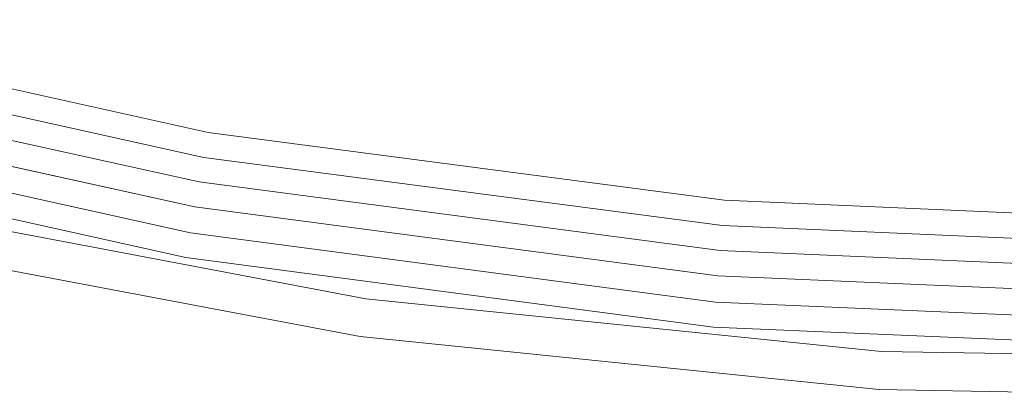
# Model space of a CAD drawing. Header units: millimetres. Extents: x -121 to 130, y -124 to 124.
# Tile 9 of 41: x -24 to -5, y -121 to -113. Entities that reach past the tile are written whole.
import ezdxf

# ---------------------------------------------------------------- set-up
doc = ezdxf.new("R2010")
doc.units = ezdxf.units.MM
doc.header["$LTSCALE"] = 25.4
doc.layers.add('Lighting-Moving Light', color=7, linetype='Continuous', lineweight=5, true_color=0x000000)

# ---------------------------------------------------------------- blocks, each defined once
blk = doc.blocks.new('Group-2-1')
at = {"layer": 'Lighting-Moving Light', "color": 7, "linetype": 'Continuous', "lineweight": 5, "transparency": 33554687}
for points, invisible_edges in [([(-38535.087, 5600.953, -578.305), (-38525.101, 5598.739, -578.305), (-38525.273, 5597.764, -677.305), (-38535.344, 5599.997, -677.305)], 10), ([(-38525.108, 5598.699, -578.103), (-38535.098, 5600.914, -578.103), (-38535.102, 5600.896, -578.065), (-38525.111, 5598.681, -578.065)], 15), ([(-38525.105, 5598.714, -578.141), (-38535.094, 5600.928, -578.141), (-38535.098, 5600.914, -578.103), (-38525.108, 5598.699, -578.103)], 15), ([(-38525.103, 5598.725, -578.181), (-38535.091, 5600.939, -578.181), (-38535.094, 5600.928, -578.141), (-38525.105, 5598.714, -578.141)], 15), ([(-38525.102, 5598.733, -578.222), (-38535.089, 5600.947, -578.222), (-38535.091, 5600.939, -578.181), (-38525.103, 5598.725, -578.181)], 15), ([(-38525.101, 5598.738, -578.263), (-38535.088, 5600.952, -578.263), (-38535.089, 5600.947, -578.222), (-38525.102, 5598.733, -578.222)], 15), ([(-38525.101, 5598.739, -578.305), (-38535.087, 5600.953, -578.305), (-38535.088, 5600.952, -578.263), (-38525.101, 5598.738, -578.263)], 14), ([(-38525.14, 5598.517, -577.882), (-38535.146, 5600.736, -577.882), (-38535.155, 5600.701, -577.861), (-38525.146, 5598.482, -577.861)], 15), ([(-38525.134, 5598.551, -577.907), (-38535.137, 5600.768, -577.907), (-38535.146, 5600.736, -577.882), (-38525.14, 5598.517, -577.882)], 15), ([(-38525.128, 5598.582, -577.934), (-38535.129, 5600.799, -577.934), (-38535.137, 5600.768, -577.907), (-38525.134, 5598.551, -577.907)], 15), ([(-38525.123, 5598.611, -577.963), (-38535.121, 5600.827, -577.963), (-38535.129, 5600.799, -577.934), (-38525.128, 5598.582, -577.934)], 15), ([(-38525.119, 5598.637, -577.995), (-38535.114, 5600.853, -577.995), (-38535.121, 5600.827, -577.963), (-38525.123, 5598.611, -577.963)], 15), ([(-38525.114, 5598.66, -578.029), (-38535.108, 5600.876, -578.029), (-38535.114, 5600.853, -577.995), (-38525.119, 5598.637, -577.995)], 15), ([(-38525.111, 5598.681, -578.065), (-38535.102, 5600.896, -578.065), (-38535.108, 5600.876, -578.029), (-38525.114, 5598.66, -578.029)], 15), ([(-38525.173, 5598.328, -577.807), (-38535.195, 5600.55, -577.807), (-38535.206, 5600.51, -577.802), (-38525.18, 5598.287, -577.802)], 15), ([(-38525.166, 5598.368, -577.815), (-38535.185, 5600.589, -577.815), (-38535.195, 5600.55, -577.807), (-38525.173, 5598.328, -577.807)], 15), ([(-38525.159, 5598.407, -577.827), (-38535.174, 5600.628, -577.827), (-38535.185, 5600.589, -577.815), (-38525.166, 5598.368, -577.815)], 15), ([(-38525.152, 5598.446, -577.843), (-38535.164, 5600.665, -577.843), (-38535.174, 5600.628, -577.827), (-38525.159, 5598.407, -577.827)], 15), ([(-38525.146, 5598.482, -577.861), (-38535.155, 5600.701, -577.861), (-38535.164, 5600.665, -577.843), (-38525.152, 5598.446, -577.843)], 15), ([(-38525.18, 5598.287, -577.802), (-38535.206, 5600.51, -577.802), (-38535.217, 5600.47, -577.8), (-38525.187, 5598.247, -577.8)], 11), ([(-38532.011, 5597.36, -577.8), (-38522.006, 5595.469, -577.8), (-38525.187, 5598.247, -577.8), (-38535.217, 5600.47, -577.8)], 10), ([(-38525.284, 5597.696, -677.553), (-38535.361, 5599.93, -677.553), (-38535.356, 5599.95, -677.515), (-38525.281, 5597.716, -677.515)], 15), ([(-38525.281, 5597.716, -677.515), (-38535.356, 5599.95, -677.515), (-38535.352, 5599.966, -677.475), (-38525.278, 5597.733, -677.475)], 15), ([(-38525.278, 5597.733, -677.475), (-38535.352, 5599.966, -677.475), (-38535.348, 5599.979, -677.433), (-38525.276, 5597.746, -677.433)], 15), ([(-38525.276, 5597.746, -677.433), (-38535.348, 5599.979, -677.433), (-38535.346, 5599.989, -677.391), (-38525.274, 5597.756, -677.391)], 15), ([(-38525.274, 5597.756, -677.391), (-38535.346, 5599.989, -677.391), (-38535.344, 5599.994, -677.348), (-38525.273, 5597.762, -677.348)], 15), ([(-38525.273, 5597.762, -677.348), (-38535.344, 5599.994, -677.348), (-38535.344, 5599.997, -677.305), (-38525.273, 5597.764, -677.305)], 11), ([(-38525.323, 5597.478, -677.754), (-38535.419, 5599.717, -677.754), (-38535.409, 5599.754, -677.734), (-38525.316, 5597.516, -677.734)], 15), ([(-38525.316, 5597.516, -677.734), (-38535.409, 5599.754, -677.734), (-38535.399, 5599.789, -677.711), (-38525.31, 5597.552, -677.711)], 15), ([(-38525.31, 5597.552, -677.711), (-38535.399, 5599.789, -677.711), (-38535.39, 5599.823, -677.684), (-38525.304, 5597.586, -677.684)], 15), ([(-38525.304, 5597.586, -677.684), (-38535.39, 5599.823, -677.684), (-38535.382, 5599.854, -677.655), (-38525.298, 5597.618, -677.655)], 15), ([(-38525.298, 5597.618, -677.655), (-38535.382, 5599.854, -677.655), (-38535.374, 5599.882, -677.624), (-38525.293, 5597.647, -677.624)], 15), ([(-38525.293, 5597.647, -677.624), (-38535.374, 5599.882, -677.624), (-38535.367, 5599.908, -677.589), (-38525.289, 5597.673, -677.589)], 15), ([(-38525.289, 5597.673, -677.589), (-38535.367, 5599.908, -677.589), (-38535.361, 5599.93, -677.553), (-38525.284, 5597.696, -677.553)], 15), ([(-38525.352, 5597.314, -677.798), (-38535.462, 5599.556, -677.798), (-38535.451, 5599.597, -677.793), (-38525.344, 5597.357, -677.793)], 15), ([(-38525.344, 5597.357, -677.793), (-38535.451, 5599.597, -677.793), (-38535.44, 5599.638, -677.783), (-38525.337, 5597.398, -677.783)], 15), ([(-38525.337, 5597.398, -677.783), (-38535.44, 5599.638, -677.783), (-38535.429, 5599.678, -677.77), (-38525.33, 5597.439, -677.77)], 15), ([(-38525.33, 5597.439, -677.77), (-38535.429, 5599.678, -677.77), (-38535.419, 5599.717, -677.754), (-38525.323, 5597.478, -677.754)], 15), ([(-38525.449, 5596.762, -677.8), (-38535.607, 5599.014, -677.8), (-38535.473, 5599.514, -677.8), (-38525.359, 5597.272, -677.8)], 10), ([(-38525.359, 5597.272, -677.8), (-38535.473, 5599.514, -677.8), (-38535.462, 5599.556, -677.798), (-38525.352, 5597.314, -677.798)], 14), ([(-38525.457, 5596.72, -677.798), (-38535.618, 5598.973, -677.798), (-38535.607, 5599.014, -677.8), (-38525.449, 5596.762, -677.8)], 11), ([(-38525.491, 5596.523, -677.733), (-38535.67, 5598.779, -677.733), (-38535.66, 5598.815, -677.752), (-38525.485, 5596.56, -677.752)], 15), ([(-38525.485, 5596.56, -677.752), (-38535.66, 5598.815, -677.752), (-38535.65, 5598.853, -677.769), (-38525.478, 5596.598, -677.769)], 15), ([(-38525.478, 5596.598, -677.769), (-38535.65, 5598.853, -677.769), (-38535.639, 5598.892, -677.782), (-38525.471, 5596.638, -677.782)], 15), ([(-38525.471, 5596.638, -677.782), (-38535.639, 5598.892, -677.782), (-38535.629, 5598.932, -677.792), (-38525.464, 5596.679, -677.792)], 15), ([(-38525.464, 5596.679, -677.792), (-38535.629, 5598.932, -677.792), (-38535.618, 5598.973, -677.798), (-38525.457, 5596.72, -677.798)], 15), ([(-38525.526, 5596.326, -677.518), (-38535.721, 5598.586, -677.518), (-38535.716, 5598.606, -677.555), (-38525.523, 5596.346, -677.555)], 15), ([(-38525.523, 5596.346, -677.555), (-38535.716, 5598.606, -677.555), (-38535.71, 5598.628, -677.591), (-38525.519, 5596.369, -677.591)], 15), ([(-38525.519, 5596.369, -677.591), (-38535.71, 5598.628, -677.591), (-38535.703, 5598.653, -677.624), (-38525.514, 5596.394, -677.624)], 15), ([(-38525.514, 5596.394, -677.624), (-38535.703, 5598.653, -677.624), (-38535.696, 5598.681, -677.655), (-38525.509, 5596.423, -677.655)], 15), ([(-38525.509, 5596.423, -677.655), (-38535.696, 5598.681, -677.655), (-38535.688, 5598.712, -677.684), (-38525.504, 5596.454, -677.684)], 15), ([(-38525.504, 5596.454, -677.684), (-38535.688, 5598.712, -677.684), (-38535.679, 5598.744, -677.71), (-38525.498, 5596.487, -677.71)], 15), ([(-38525.498, 5596.487, -677.71), (-38535.679, 5598.744, -677.71), (-38535.67, 5598.779, -677.733), (-38525.491, 5596.523, -677.733)], 15), ([(-38525.101, 5598.739, -578.305), (-38514.959, 5597.404, -578.305), (-38515.045, 5596.418, -677.305), (-38525.273, 5597.764, -677.305)], 10), ([(-38514.97, 5597.274, -577.963), (-38525.123, 5598.611, -577.963), (-38525.128, 5598.582, -577.934), (-38514.973, 5597.245, -577.934)], 15), ([(-38514.968, 5597.301, -577.995), (-38525.119, 5598.637, -577.995), (-38525.123, 5598.611, -577.963), (-38514.97, 5597.274, -577.963)], 15), ([(-38514.966, 5597.324, -578.029), (-38525.114, 5598.66, -578.029), (-38525.119, 5598.637, -577.995), (-38514.968, 5597.301, -577.995)], 15), ([(-38514.964, 5597.345, -578.065), (-38525.111, 5598.681, -578.065), (-38525.114, 5598.66, -578.029), (-38514.966, 5597.324, -578.029)], 15), ([(-38514.962, 5597.363, -578.103), (-38525.108, 5598.699, -578.103), (-38525.111, 5598.681, -578.065), (-38514.964, 5597.345, -578.065)], 15), ([(-38514.961, 5597.378, -578.141), (-38525.105, 5598.714, -578.141), (-38525.108, 5598.699, -578.103), (-38514.962, 5597.363, -578.103)], 15), ([(-38514.96, 5597.39, -578.181), (-38525.103, 5598.725, -578.181), (-38525.105, 5598.714, -578.141), (-38514.961, 5597.378, -578.141)], 15), ([(-38514.959, 5597.398, -578.222), (-38525.102, 5598.733, -578.222), (-38525.103, 5598.725, -578.181), (-38514.96, 5597.39, -578.181)], 15), ([(-38514.959, 5597.402, -578.263), (-38525.101, 5598.738, -578.263), (-38525.102, 5598.733, -578.222), (-38514.959, 5597.398, -578.222)], 15), ([(-38514.959, 5597.404, -578.305), (-38525.101, 5598.739, -578.305), (-38525.101, 5598.738, -578.263), (-38514.959, 5597.402, -578.263)], 14), ([(-38525.534, 5596.28, -677.355), (-38535.734, 5598.541, -677.355), (-38535.732, 5598.547, -677.397), (-38525.533, 5596.286, -677.397)], 15), ([(-38525.535, 5596.277, -677.312), (-38535.734, 5598.538, -677.312), (-38535.734, 5598.541, -677.355), (-38525.534, 5596.28, -677.355)], 14), ([(-38532.181, 5596.63, -578.545), (-38535.734, 5598.538, -677.312), (-38525.535, 5596.277, -677.312)], 9), ([(-38525.533, 5596.286, -677.397), (-38535.732, 5598.547, -677.397), (-38535.729, 5598.557, -677.438), (-38525.531, 5596.296, -677.438)], 15), ([(-38525.531, 5596.296, -677.438), (-38535.729, 5598.557, -677.438), (-38535.726, 5598.57, -677.478), (-38525.529, 5596.309, -677.478)], 15), ([(-38525.529, 5596.309, -677.478), (-38535.726, 5598.57, -677.478), (-38535.721, 5598.586, -677.518), (-38525.526, 5596.326, -677.518)], 15), ([(-38514.988, 5597.068, -577.827), (-38525.159, 5598.407, -577.827), (-38525.166, 5598.368, -577.815), (-38514.992, 5597.029, -577.815)], 15), ([(-38514.985, 5597.107, -577.843), (-38525.152, 5598.446, -577.843), (-38525.159, 5598.407, -577.827), (-38514.988, 5597.068, -577.827)], 15), ([(-38514.982, 5597.144, -577.861), (-38525.146, 5598.482, -577.861), (-38525.152, 5598.446, -577.843), (-38514.985, 5597.107, -577.843)], 15), ([(-38514.979, 5597.18, -577.882), (-38525.14, 5598.517, -577.882), (-38525.146, 5598.482, -577.861), (-38514.982, 5597.144, -577.861)], 15), ([(-38514.976, 5597.213, -577.907), (-38525.134, 5598.551, -577.907), (-38525.14, 5598.517, -577.882), (-38514.979, 5597.18, -577.882)], 15), ([(-38514.973, 5597.245, -577.934), (-38525.128, 5598.582, -577.934), (-38525.134, 5598.551, -577.907), (-38514.976, 5597.213, -577.907)], 15), ([(-38514.999, 5596.947, -577.802), (-38525.18, 5598.287, -577.802), (-38525.187, 5598.247, -577.8), (-38515.002, 5596.906, -577.8)], 11), ([(-38515.002, 5596.906, -577.8), (-38525.187, 5598.247, -577.8), (-38522.006, 5595.469, -577.8), (-38511.877, 5594.433, -577.8)], 10), ([(-38514.995, 5596.988, -577.807), (-38525.173, 5598.328, -577.807), (-38525.18, 5598.287, -577.802), (-38514.999, 5596.947, -577.802)], 15), ([(-38514.992, 5597.029, -577.815), (-38525.166, 5598.368, -577.815), (-38525.173, 5598.328, -577.807), (-38514.995, 5596.988, -577.807)], 15), ([(-38515.058, 5596.27, -677.655), (-38525.298, 5597.618, -677.655), (-38525.293, 5597.647, -677.624), (-38515.056, 5596.299, -677.624)], 15), ([(-38515.056, 5596.299, -677.624), (-38525.293, 5597.647, -677.624), (-38525.289, 5597.673, -677.589), (-38515.053, 5596.326, -677.589)], 15), ([(-38515.053, 5596.326, -677.589), (-38525.289, 5597.673, -677.589), (-38525.284, 5597.696, -677.553), (-38515.051, 5596.349, -677.553)], 15), ([(-38515.051, 5596.349, -677.553), (-38525.284, 5597.696, -677.553), (-38525.281, 5597.716, -677.515), (-38515.049, 5596.369, -677.515)], 15), ([(-38515.049, 5596.369, -677.515), (-38525.281, 5597.716, -677.515), (-38525.278, 5597.733, -677.475), (-38515.048, 5596.386, -677.475)], 15), ([(-38515.048, 5596.386, -677.475), (-38525.278, 5597.733, -677.475), (-38525.276, 5597.746, -677.433), (-38515.047, 5596.399, -677.433)], 15), ([(-38515.047, 5596.399, -677.433), (-38525.276, 5597.746, -677.433), (-38525.274, 5597.756, -677.391), (-38515.046, 5596.409, -677.391)], 15), ([(-38515.046, 5596.409, -677.391), (-38525.274, 5597.756, -677.391), (-38525.273, 5597.762, -677.348), (-38515.045, 5596.415, -677.348)], 15), ([(-38515.045, 5596.415, -677.348), (-38525.273, 5597.762, -677.348), (-38525.273, 5597.764, -677.305), (-38515.045, 5596.418, -677.305)], 11), ([(-38515.078, 5596.048, -677.783), (-38525.337, 5597.398, -677.783), (-38525.33, 5597.439, -677.77), (-38515.074, 5596.089, -677.77)], 15), ([(-38515.074, 5596.089, -677.77), (-38525.33, 5597.439, -677.77), (-38525.323, 5597.478, -677.754), (-38515.07, 5596.129, -677.754)], 15), ([(-38515.07, 5596.129, -677.754), (-38525.323, 5597.478, -677.754), (-38525.316, 5597.516, -677.734), (-38515.067, 5596.167, -677.734)], 15), ([(-38515.067, 5596.167, -677.734), (-38525.316, 5597.516, -677.734), (-38525.31, 5597.552, -677.711), (-38515.064, 5596.204, -677.711)], 15), ([(-38515.064, 5596.204, -677.711), (-38525.31, 5597.552, -677.711), (-38525.304, 5597.586, -677.684), (-38515.061, 5596.238, -677.684)], 15), ([(-38515.061, 5596.238, -677.684), (-38525.304, 5597.586, -677.684), (-38525.298, 5597.618, -677.655), (-38515.058, 5596.27, -677.655)], 15), ([(-38522.015, 5595.405, -577.803), (-38532.026, 5597.297, -577.803), (-38532.04, 5597.234, -577.811), (-38522.025, 5595.341, -577.811)], 15), ([(-38522.006, 5595.469, -577.8), (-38532.011, 5597.36, -577.8), (-38532.026, 5597.297, -577.803), (-38522.015, 5595.405, -577.803)], 14), ([(-38515.134, 5595.404, -677.8), (-38525.449, 5596.762, -677.8), (-38525.359, 5597.272, -677.8), (-38515.089, 5595.919, -677.8)], 10), ([(-38515.089, 5595.919, -677.8), (-38525.359, 5597.272, -677.8), (-38525.352, 5597.314, -677.798), (-38515.085, 5595.963, -677.798)], 14), ([(-38515.085, 5595.963, -677.798), (-38525.352, 5597.314, -677.798), (-38525.344, 5597.357, -677.793), (-38515.081, 5596.005, -677.793)], 15), ([(-38515.081, 5596.005, -677.793), (-38525.344, 5597.357, -677.793), (-38525.337, 5597.398, -677.783), (-38515.078, 5596.048, -677.783)], 15), ([(-38514.959, 5597.404, -578.305), (-38504.739, 5596.958, -578.305), (-38504.739, 5595.968, -677.305), (-38515.045, 5596.418, -677.305)], 10), ([(-38504.739, 5596.798, -577.934), (-38514.973, 5597.245, -577.934), (-38514.976, 5597.213, -577.907), (-38504.739, 5596.766, -577.907)], 15), ([(-38504.739, 5596.827, -577.963), (-38514.97, 5597.274, -577.963), (-38514.973, 5597.245, -577.934), (-38504.739, 5596.798, -577.934)], 15), ([(-38504.739, 5596.854, -577.995), (-38514.968, 5597.301, -577.995), (-38514.97, 5597.274, -577.963), (-38504.739, 5596.827, -577.963)], 15), ([(-38504.739, 5596.878, -578.029), (-38514.966, 5597.324, -578.029), (-38514.968, 5597.301, -577.995), (-38504.739, 5596.854, -577.995)], 15), ([(-38504.739, 5596.899, -578.065), (-38514.964, 5597.345, -578.065), (-38514.966, 5597.324, -578.029), (-38504.739, 5596.878, -578.029)], 15), ([(-38504.739, 5596.917, -578.103), (-38514.962, 5597.363, -578.103), (-38514.964, 5597.345, -578.065), (-38504.739, 5596.899, -578.065)], 15), ([(-38504.739, 5596.932, -578.141), (-38514.961, 5597.378, -578.141), (-38514.962, 5597.363, -578.103), (-38504.739, 5596.917, -578.103)], 15), ([(-38504.739, 5596.943, -578.181), (-38514.96, 5597.39, -578.181), (-38514.961, 5597.378, -578.141), (-38504.739, 5596.932, -578.141)], 15), ([(-38504.739, 5596.951, -578.222), (-38514.959, 5597.398, -578.222), (-38514.96, 5597.39, -578.181), (-38504.739, 5596.943, -578.181)], 15), ([(-38504.739, 5596.958, -578.305), (-38514.959, 5597.404, -578.305), (-38514.959, 5597.402, -578.263), (-38504.739, 5596.956, -578.263)], 14), ([(-38504.739, 5596.956, -578.263), (-38514.959, 5597.402, -578.263), (-38514.959, 5597.398, -578.222), (-38504.739, 5596.951, -578.222)], 15), ([(-38522.051, 5595.157, -577.87), (-38532.083, 5597.053, -577.87), (-38532.096, 5596.997, -577.9), (-38522.06, 5595.099, -577.9)], 15), ([(-38522.043, 5595.216, -577.845), (-38532.069, 5597.112, -577.845), (-38532.083, 5597.053, -577.87), (-38522.051, 5595.157, -577.87)], 15), ([(-38522.034, 5595.278, -577.825), (-38532.055, 5597.172, -577.825), (-38532.069, 5597.112, -577.845), (-38522.043, 5595.216, -577.845)], 15), ([(-38522.025, 5595.341, -577.811), (-38532.04, 5597.234, -577.811), (-38532.055, 5597.172, -577.825), (-38522.034, 5595.278, -577.825)], 15), ([(-38504.739, 5596.621, -577.827), (-38514.988, 5597.068, -577.827), (-38514.992, 5597.029, -577.815), (-38504.739, 5596.581, -577.815)], 15), ([(-38504.739, 5596.66, -577.843), (-38514.985, 5597.107, -577.843), (-38514.988, 5597.068, -577.827), (-38504.739, 5596.621, -577.827)], 15), ([(-38504.739, 5596.697, -577.861), (-38514.982, 5597.144, -577.861), (-38514.985, 5597.107, -577.843), (-38504.739, 5596.66, -577.843)], 15), ([(-38504.739, 5596.733, -577.882), (-38514.979, 5597.18, -577.882), (-38514.982, 5597.144, -577.861), (-38504.739, 5596.697, -577.861)], 15), ([(-38504.739, 5596.766, -577.907), (-38514.976, 5597.213, -577.907), (-38514.979, 5597.18, -577.882), (-38504.739, 5596.733, -577.882)], 15), ([(-38522.075, 5594.994, -577.974), (-38532.12, 5596.893, -577.974), (-38532.131, 5596.846, -578.018), (-38522.082, 5594.946, -578.018)], 15), ([(-38522.068, 5595.045, -577.935), (-38532.108, 5596.943, -577.935), (-38532.12, 5596.893, -577.974), (-38522.075, 5594.994, -577.974)], 15), ([(-38522.06, 5595.099, -577.9), (-38532.096, 5596.997, -577.9), (-38532.108, 5596.943, -577.935), (-38522.068, 5595.045, -577.935)], 15), ([(-38504.739, 5596.499, -577.802), (-38514.999, 5596.947, -577.802), (-38515.002, 5596.906, -577.8), (-38504.739, 5596.458, -577.8)], 11), ([(-38511.877, 5594.433, -577.8), (-38501.696, 5594.259, -577.8), (-38504.739, 5596.458, -577.8), (-38515.002, 5596.906, -577.8)], 10), ([(-38504.739, 5596.54, -577.807), (-38514.995, 5596.988, -577.807), (-38514.999, 5596.947, -577.802), (-38504.739, 5596.499, -577.802)], 15), ([(-38504.739, 5596.581, -577.815), (-38514.992, 5597.029, -577.815), (-38514.995, 5596.988, -577.807), (-38504.739, 5596.54, -577.807)], 15), ([(-38522.107, 5594.773, -578.29), (-38532.171, 5596.675, -578.29), (-38532.175, 5596.656, -578.352), (-38522.11, 5594.753, -578.352)], 15), ([(-38522.104, 5594.798, -578.23), (-38532.165, 5596.7, -578.23), (-38532.171, 5596.675, -578.29), (-38522.107, 5594.773, -578.29)], 15), ([(-38522.099, 5594.828, -578.172), (-38532.158, 5596.729, -578.172), (-38532.165, 5596.7, -578.23), (-38522.104, 5594.798, -578.23)], 15), ([(-38522.094, 5594.863, -578.117), (-38532.15, 5596.764, -578.117), (-38532.158, 5596.729, -578.172), (-38522.099, 5594.828, -578.172)], 15), ([(-38522.088, 5594.902, -578.066), (-38532.141, 5596.803, -578.066), (-38532.15, 5596.764, -578.117), (-38522.094, 5594.863, -578.117)], 15), ([(-38522.082, 5594.946, -578.018), (-38532.131, 5596.846, -578.018), (-38532.141, 5596.803, -578.066), (-38522.088, 5594.902, -578.066)], 15), ([(-38515.145, 5595.279, -677.782), (-38525.471, 5596.638, -677.782), (-38525.464, 5596.679, -677.792), (-38515.141, 5595.32, -677.792)], 15), ([(-38515.141, 5595.32, -677.792), (-38525.464, 5596.679, -677.792), (-38525.457, 5596.72, -677.798), (-38515.138, 5595.362, -677.798)], 15), ([(-38515.138, 5595.362, -677.798), (-38525.457, 5596.72, -677.798), (-38525.449, 5596.762, -677.8), (-38515.134, 5595.404, -677.8)], 11), ([(-38522.112, 5594.739, -578.415), (-38532.178, 5596.642, -578.415), (-38532.181, 5596.633, -578.48), (-38522.113, 5594.73, -578.48)], 15), ([(-38522.113, 5594.73, -578.48), (-38532.181, 5596.633, -578.48), (-38532.181, 5596.63, -578.545), (-38525.688, 5595.402, -578.545)], 11), ([(-38525.535, 5596.277, -677.312), (-38525.688, 5595.402, -578.545), (-38532.181, 5596.63, -578.545)], 9), ([(-38522.11, 5594.753, -578.352), (-38532.175, 5596.656, -578.352), (-38532.178, 5596.642, -578.415), (-38522.112, 5594.739, -578.415)], 15), ([(-38515.161, 5595.092, -677.684), (-38525.504, 5596.454, -677.684), (-38525.498, 5596.487, -677.71), (-38515.158, 5595.126, -677.71)], 15), ([(-38515.158, 5595.126, -677.71), (-38525.498, 5596.487, -677.71), (-38525.491, 5596.523, -677.733), (-38515.155, 5595.162, -677.733)], 15), ([(-38515.155, 5595.162, -677.733), (-38525.491, 5596.523, -677.733), (-38525.485, 5596.56, -677.752), (-38515.152, 5595.199, -677.752)], 15), ([(-38515.152, 5595.199, -677.752), (-38525.485, 5596.56, -677.752), (-38525.478, 5596.598, -677.769), (-38515.148, 5595.238, -677.769)], 15), ([(-38515.148, 5595.238, -677.769), (-38525.478, 5596.598, -677.769), (-38525.471, 5596.638, -677.782), (-38515.145, 5595.279, -677.782)], 15), ([(-38522.114, 5594.727, -578.545), (-38525.688, 5595.402, -578.545), (-38525.535, 5596.277, -677.312)], 10), ([(-38515.177, 5594.913, -677.312), (-38525.535, 5596.277, -677.312), (-38525.534, 5596.28, -677.355), (-38515.177, 5594.916, -677.355)], 14), ([(-38522.114, 5594.727, -578.545), (-38525.535, 5596.277, -677.312), (-38515.177, 5594.913, -677.312)], 9), ([(-38515.177, 5594.916, -677.355), (-38525.534, 5596.28, -677.355), (-38525.533, 5596.286, -677.397), (-38515.176, 5594.923, -677.397)], 15), ([(-38515.176, 5594.923, -677.397), (-38525.533, 5596.286, -677.397), (-38525.531, 5596.296, -677.438), (-38515.175, 5594.933, -677.438)], 15), ([(-38515.175, 5594.933, -677.438), (-38525.531, 5596.296, -677.438), (-38525.529, 5596.309, -677.478), (-38515.174, 5594.946, -677.478)], 15), ([(-38515.174, 5594.946, -677.478), (-38525.529, 5596.309, -677.478), (-38525.526, 5596.326, -677.518), (-38515.172, 5594.963, -677.518)], 15), ([(-38515.172, 5594.963, -677.518), (-38525.526, 5596.326, -677.518), (-38525.523, 5596.346, -677.555), (-38515.171, 5594.983, -677.555)], 15), ([(-38515.171, 5594.983, -677.555), (-38525.523, 5596.346, -677.555), (-38525.519, 5596.369, -677.591), (-38515.169, 5595.006, -677.591)], 15), ([(-38515.169, 5595.006, -677.591), (-38525.519, 5596.369, -677.591), (-38525.514, 5596.394, -677.624), (-38515.166, 5595.032, -677.624)], 15), ([(-38515.166, 5595.032, -677.624), (-38525.514, 5596.394, -677.624), (-38525.509, 5596.423, -677.655), (-38515.164, 5595.061, -677.655)], 15), ([(-38515.164, 5595.061, -677.655), (-38525.509, 5596.423, -677.655), (-38525.504, 5596.454, -677.684), (-38515.161, 5595.092, -677.684)], 15), ([(-38504.739, 5595.819, -677.655), (-38515.058, 5596.27, -677.655), (-38515.056, 5596.299, -677.624), (-38504.739, 5595.849, -677.624)], 15), ([(-38504.739, 5595.849, -677.624), (-38515.056, 5596.299, -677.624), (-38515.053, 5596.326, -677.589), (-38504.739, 5595.875, -677.589)], 15), ([(-38504.739, 5595.875, -677.589), (-38515.053, 5596.326, -677.589), (-38515.051, 5596.349, -677.553), (-38504.739, 5595.899, -677.553)], 15), ([(-38504.739, 5595.899, -677.553), (-38515.051, 5596.349, -677.553), (-38515.049, 5596.369, -677.515), (-38504.739, 5595.919, -677.515)], 15), ([(-38504.739, 5595.919, -677.515), (-38515.049, 5596.369, -677.515), (-38515.048, 5596.386, -677.475), (-38504.739, 5595.936, -677.475)], 15), ([(-38504.739, 5595.936, -677.475), (-38515.048, 5596.386, -677.475), (-38515.047, 5596.399, -677.433), (-38504.739, 5595.949, -677.433)], 15), ([(-38504.739, 5595.949, -677.433), (-38515.047, 5596.399, -677.433), (-38515.046, 5596.409, -677.391), (-38504.739, 5595.959, -677.391)], 15), ([(-38504.739, 5595.959, -677.391), (-38515.046, 5596.409, -677.391), (-38515.045, 5596.415, -677.348), (-38504.739, 5595.965, -677.348)], 15), ([(-38504.739, 5595.965, -677.348), (-38515.045, 5596.415, -677.348), (-38515.045, 5596.418, -677.305), (-38504.739, 5595.968, -677.305)], 11), ([(-38504.739, 5595.596, -677.783), (-38515.078, 5596.048, -677.783), (-38515.074, 5596.089, -677.77), (-38504.739, 5595.638, -677.77)], 15), ([(-38504.739, 5595.638, -677.77), (-38515.074, 5596.089, -677.77), (-38515.07, 5596.129, -677.754), (-38504.739, 5595.678, -677.754)], 15), ([(-38504.739, 5595.678, -677.754), (-38515.07, 5596.129, -677.754), (-38515.067, 5596.167, -677.734), (-38504.739, 5595.716, -677.734)], 15), ([(-38504.739, 5595.716, -677.734), (-38515.067, 5596.167, -677.734), (-38515.064, 5596.204, -677.711), (-38504.739, 5595.753, -677.711)], 15), ([(-38504.739, 5595.753, -677.711), (-38515.064, 5596.204, -677.711), (-38515.061, 5596.238, -677.684), (-38504.739, 5595.787, -677.684)], 15), ([(-38504.739, 5595.787, -677.684), (-38515.061, 5596.238, -677.684), (-38515.058, 5596.27, -677.655), (-38504.739, 5595.819, -677.655)], 15), ([(-38515.089, 5595.919, -677.8), (-38504.739, 5595.468, -677.8), (-38504.739, 5594.95, -677.8), (-38515.134, 5595.404, -677.8)], 10), ([(-38504.739, 5595.468, -677.8), (-38515.089, 5595.919, -677.8), (-38515.085, 5595.963, -677.798), (-38504.739, 5595.511, -677.798)], 14), ([(-38504.739, 5595.511, -677.798), (-38515.085, 5595.963, -677.798), (-38515.081, 5596.005, -677.793), (-38504.739, 5595.554, -677.793)], 15), ([(-38504.739, 5595.554, -677.793), (-38515.081, 5596.005, -677.793), (-38515.078, 5596.048, -677.783), (-38504.739, 5595.596, -677.783)], 15), ([(-38525.688, 5595.402, -578.545), (-38522.114, 5594.727, -578.545), (-38522.113, 5594.73, -578.48)], 10), ([(-38511.885, 5594.303, -577.811), (-38522.025, 5595.341, -577.811), (-38522.034, 5595.278, -577.825), (-38511.888, 5594.24, -577.825)], 15), ([(-38511.881, 5594.368, -577.803), (-38522.015, 5595.405, -577.803), (-38522.025, 5595.341, -577.811), (-38511.885, 5594.303, -577.811)], 15), ([(-38511.877, 5594.433, -577.8), (-38522.006, 5595.469, -577.8), (-38522.015, 5595.405, -577.803), (-38511.881, 5594.368, -577.803)], 14), ([(-38504.739, 5594.824, -677.782), (-38515.145, 5595.279, -677.782), (-38515.141, 5595.32, -677.792), (-38504.739, 5594.866, -677.792)], 15), ([(-38504.739, 5594.866, -677.792), (-38515.141, 5595.32, -677.792), (-38515.138, 5595.362, -677.798), (-38504.739, 5594.908, -677.798)], 15), ([(-38504.739, 5594.908, -677.798), (-38515.138, 5595.362, -677.798), (-38515.134, 5595.404, -677.8), (-38504.739, 5594.95, -677.8)], 11), ([(-38511.896, 5594.118, -577.87), (-38522.051, 5595.157, -577.87), (-38522.06, 5595.099, -577.9), (-38511.899, 5594.06, -577.9)], 15), ([(-38511.892, 5594.178, -577.845), (-38522.043, 5595.216, -577.845), (-38522.051, 5595.157, -577.87), (-38511.896, 5594.118, -577.87)], 15), ([(-38511.888, 5594.24, -577.825), (-38522.034, 5595.278, -577.825), (-38522.043, 5595.216, -577.845), (-38511.892, 5594.178, -577.845)], 15), ([(-38504.739, 5594.637, -677.684), (-38515.161, 5595.092, -677.684), (-38515.158, 5595.126, -677.71), (-38504.739, 5594.671, -677.71)], 15), ([(-38504.739, 5594.671, -677.71), (-38515.158, 5595.126, -677.71), (-38515.155, 5595.162, -677.733), (-38504.739, 5594.707, -677.733)], 15), ([(-38504.739, 5594.707, -677.733), (-38515.155, 5595.162, -677.733), (-38515.152, 5595.199, -677.752), (-38504.739, 5594.745, -677.752)], 15), ([(-38504.739, 5594.745, -677.752), (-38515.152, 5595.199, -677.752), (-38515.148, 5595.238, -677.769), (-38504.739, 5594.784, -677.769)], 15), ([(-38504.739, 5594.784, -677.769), (-38515.148, 5595.238, -677.769), (-38515.145, 5595.279, -677.782), (-38504.739, 5594.824, -677.782)], 15), ([(-38511.908, 5593.905, -578.018), (-38522.082, 5594.946, -578.018), (-38522.088, 5594.902, -578.066), (-38511.911, 5593.861, -578.066)], 15), ([(-38511.905, 5593.953, -577.974), (-38522.075, 5594.994, -577.974), (-38522.082, 5594.946, -578.018), (-38511.908, 5593.905, -578.018)], 15), ([(-38511.902, 5594.005, -577.935), (-38522.068, 5595.045, -577.935), (-38522.075, 5594.994, -577.974), (-38511.905, 5593.953, -577.974)], 15), ([(-38511.899, 5594.06, -577.9), (-38522.06, 5595.099, -577.9), (-38522.068, 5595.045, -577.935), (-38511.902, 5594.005, -577.935)], 15), ([(-38504.739, 5594.461, -677.355), (-38515.177, 5594.916, -677.355), (-38515.176, 5594.923, -677.397), (-38504.739, 5594.467, -677.397)], 15), ([(-38504.739, 5594.467, -677.397), (-38515.176, 5594.923, -677.397), (-38515.175, 5594.933, -677.438), (-38504.739, 5594.477, -677.438)], 15), ([(-38504.739, 5594.477, -677.438), (-38515.175, 5594.933, -677.438), (-38515.174, 5594.946, -677.478), (-38504.739, 5594.491, -677.478)], 15), ([(-38504.739, 5594.491, -677.478), (-38515.174, 5594.946, -677.478), (-38515.172, 5594.963, -677.518), (-38504.739, 5594.507, -677.518)], 15), ([(-38504.739, 5594.507, -677.518), (-38515.172, 5594.963, -677.518), (-38515.171, 5594.983, -677.555), (-38504.739, 5594.528, -677.555)], 15), ([(-38504.739, 5594.528, -677.555), (-38515.171, 5594.983, -677.555), (-38515.169, 5595.006, -677.591), (-38504.739, 5594.551, -677.591)], 15), ([(-38504.739, 5594.551, -677.591), (-38515.169, 5595.006, -677.591), (-38515.166, 5595.032, -677.624), (-38504.739, 5594.577, -677.624)], 15), ([(-38504.739, 5594.577, -677.624), (-38515.166, 5595.032, -677.624), (-38515.164, 5595.061, -677.655), (-38504.739, 5594.606, -677.655)], 15), ([(-38504.739, 5594.606, -677.655), (-38515.164, 5595.061, -677.655), (-38515.161, 5595.092, -677.684), (-38504.739, 5594.637, -677.684)], 15), ([(-38515.177, 5594.913, -677.312), (-38515.253, 5594.025, -578.545), (-38522.114, 5594.727, -578.545)], 9), ([(-38511.921, 5593.687, -578.48), (-38522.113, 5594.73, -578.48), (-38522.114, 5594.727, -578.545), (-38515.253, 5594.025, -578.545)], 11), ([(-38511.921, 5593.696, -578.415), (-38522.112, 5594.739, -578.415), (-38522.113, 5594.73, -578.48), (-38511.921, 5593.687, -578.48)], 15), ([(-38511.92, 5593.711, -578.352), (-38522.11, 5594.753, -578.352), (-38522.112, 5594.739, -578.415), (-38511.921, 5593.696, -578.415)], 15), ([(-38511.919, 5593.73, -578.29), (-38522.107, 5594.773, -578.29), (-38522.11, 5594.753, -578.352), (-38511.92, 5593.711, -578.352)], 15), ([(-38511.917, 5593.756, -578.23), (-38522.104, 5594.798, -578.23), (-38522.107, 5594.773, -578.29), (-38511.919, 5593.73, -578.29)], 15), ([(-38511.915, 5593.786, -578.172), (-38522.099, 5594.828, -578.172), (-38522.104, 5594.798, -578.23), (-38511.917, 5593.756, -578.23)], 15), ([(-38511.913, 5593.821, -578.117), (-38522.094, 5594.863, -578.117), (-38522.099, 5594.828, -578.172), (-38511.915, 5593.786, -578.172)], 15), ([(-38511.911, 5593.861, -578.066), (-38522.088, 5594.902, -578.066), (-38522.094, 5594.863, -578.117), (-38511.913, 5593.821, -578.117)], 15), ([(-38511.922, 5593.684, -578.545), (-38515.253, 5594.025, -578.545), (-38515.177, 5594.913, -677.312)], 10), ([(-38504.739, 5594.458, -677.312), (-38515.177, 5594.913, -677.312), (-38515.177, 5594.916, -677.355), (-38504.739, 5594.461, -677.355)], 14), ([(-38511.922, 5593.684, -578.545), (-38515.177, 5594.913, -677.312), (-38504.739, 5594.458, -677.312)], 9), ([(-38504.739, 5594.458, -677.312), (-38504.738, 5593.561, -578.545), (-38511.922, 5593.684, -578.545)], 9), ([(-38501.695, 5594.194, -577.803), (-38511.881, 5594.368, -577.803), (-38511.885, 5594.303, -577.811), (-38501.693, 5594.129, -577.811)], 15), ([(-38501.696, 5594.259, -577.8), (-38511.877, 5594.433, -577.8), (-38511.881, 5594.368, -577.803), (-38501.695, 5594.194, -577.803)], 14), ([(-38501.69, 5594.003, -577.845), (-38511.892, 5594.178, -577.845), (-38511.896, 5594.118, -577.87), (-38501.688, 5593.943, -577.87)], 15), ([(-38501.692, 5594.066, -577.825), (-38511.888, 5594.24, -577.825), (-38511.892, 5594.178, -577.845), (-38501.69, 5594.003, -577.845)], 15), ([(-38501.693, 5594.129, -577.811), (-38511.885, 5594.303, -577.811), (-38511.888, 5594.24, -577.825), (-38501.692, 5594.066, -577.825)], 15), ([(-38515.253, 5594.025, -578.545), (-38511.922, 5593.684, -578.545), (-38511.921, 5593.687, -578.48)], 10), ([(-38501.684, 5593.779, -577.974), (-38511.905, 5593.953, -577.974), (-38511.908, 5593.905, -578.018), (-38501.683, 5593.73, -578.018)], 15), ([(-38501.686, 5593.83, -577.935), (-38511.902, 5594.005, -577.935), (-38511.905, 5593.953, -577.974), (-38501.684, 5593.779, -577.974)], 15), ([(-38501.687, 5593.885, -577.9), (-38511.899, 5594.06, -577.9), (-38511.902, 5594.005, -577.935), (-38501.686, 5593.83, -577.935)], 15), ([(-38501.688, 5593.943, -577.87), (-38511.896, 5594.118, -577.87), (-38511.899, 5594.06, -577.9), (-38501.687, 5593.885, -577.9)], 15), ([(-38501.68, 5593.611, -578.172), (-38511.915, 5593.786, -578.172), (-38511.917, 5593.756, -578.23), (-38501.679, 5593.581, -578.23)], 15), ([(-38501.681, 5593.646, -578.117), (-38511.913, 5593.821, -578.117), (-38511.915, 5593.786, -578.172), (-38501.68, 5593.611, -578.172)], 15), ([(-38501.682, 5593.686, -578.066), (-38511.911, 5593.861, -578.066), (-38511.913, 5593.821, -578.117), (-38501.681, 5593.646, -578.117)], 15), ([(-38501.683, 5593.73, -578.018), (-38511.908, 5593.905, -578.018), (-38511.911, 5593.861, -578.066), (-38501.682, 5593.686, -578.066)], 15), ([(-38501.677, 5593.512, -578.48), (-38511.921, 5593.687, -578.48), (-38511.922, 5593.684, -578.545), (-38504.738, 5593.561, -578.545)], 11), ([(-38501.678, 5593.536, -578.352), (-38511.92, 5593.711, -578.352), (-38511.921, 5593.696, -578.415), (-38501.678, 5593.521, -578.415)], 15), ([(-38501.678, 5593.521, -578.415), (-38511.921, 5593.696, -578.415), (-38511.921, 5593.687, -578.48), (-38501.677, 5593.512, -578.48)], 15), ([(-38501.679, 5593.556, -578.29), (-38511.919, 5593.73, -578.29), (-38511.92, 5593.711, -578.352), (-38501.678, 5593.536, -578.352)], 15), ([(-38501.679, 5593.581, -578.23), (-38511.917, 5593.756, -578.23), (-38511.919, 5593.73, -578.29), (-38501.679, 5593.556, -578.29)], 15)]:
    blk.add_3dface(points, dxfattribs=dict(at, invisible_edges=invisible_edges))
at = {"layer": 'Lighting-Moving Light', "color": 0, "flags": 1}
for tag in ['Yoke', 'Body', 'Base', 'Lens']:
    blk.add_attdef(tag, (-23394.144, 17430.034), '', height=0.18, dxfattribs=at)

msp = doc.modelspace()

# ---------------------------------------------------------------- block references
at = {"layer": 'Lighting-Moving Light', "color": 7, "transparency": 33554687}
msp.add_blockref('Group-2-1', (38504.739, -5714.213), dxfattribs=at)

doc.saveas('drawing.dxf')
